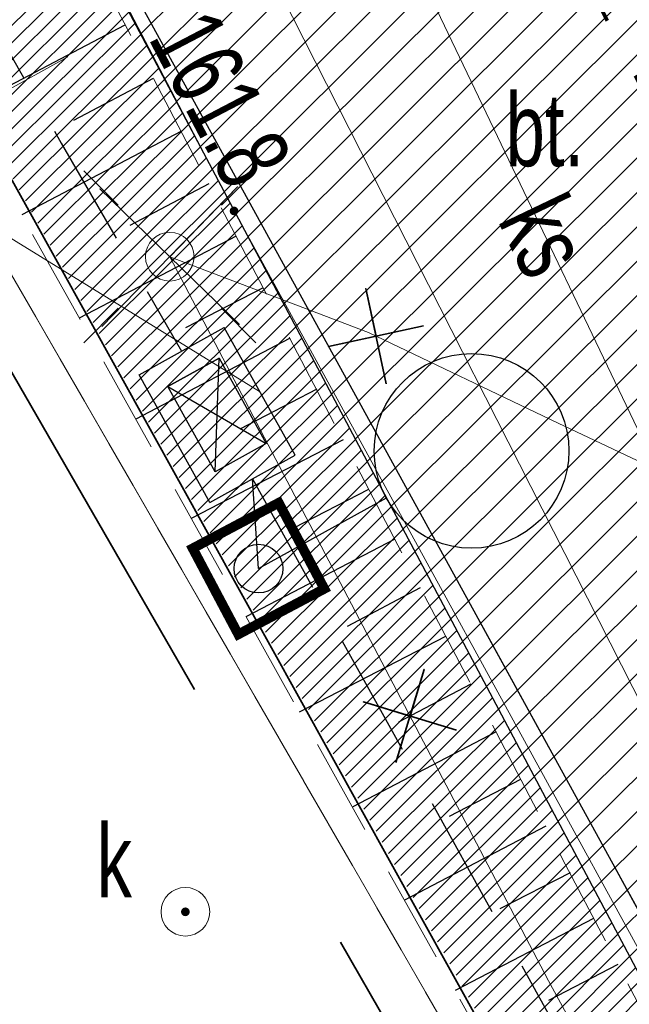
# Model space of a CAD drawing. Header units: metres. Extents: x 0 to 8443948, y 0 to 5887002.
# Tile 25 of 256: x 8442561.35 to 8442567.61, y 5885922.86 to 5885932.97. Entities that reach past the tile are written whole.
import ezdxf
from ezdxf.enums import TextEntityAlignment as Align

# ---------------------------------------------------------------- set-up
doc = ezdxf.new("R2010")
doc.units = ezdxf.units.M
doc.header["$MEASUREMENT"] = 0
for name, pattern in [('0.5_0.5', [1, 0.5, -0.5]), ('1', [0]), ('1.0_0.5', [1.5, 1, -0.5]), ('1.5_0.5', [2, 1.5, -0.5]), ('1.5_1.0', [2.5, 1.5, -1]), ('1_12', [3, 1, -1, 0, -1]), ('219-500', [0]), ('DASHED', [19.049999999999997, 12.7, -6.349999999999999])]:
    doc.linetypes.add(name, pattern=pattern)
doc.layers.get('0').update_dxf_attribs({"color": 250, "linetype": 'CONTINUOUS', "lineweight": 5})
for name, color, linetype, lineweight in [('!str kreskowanie', 2, 'CONTINUOUS', 5), ('!STR oś jezdni', 6, '1_12', 30), ('- ABM', 200, 'CONTINUOUS', 30), ('Sanit_KD', 102, 'DASHED', 80)]:
    doc.layers.add(name, color=color, linetype=linetype, lineweight=lineweight)
for name, color, linetype in [('!STR opis', 7, 'CONTINUOUS'), ('000 Inne (niezydentyfikowane)', 253, 'CONTINUOUS'), ('218-kontur użytku gruntowego', 253, 'CONTINUOUS'), ('219-działka ewidencyjna', 253, 'CONTINUOUS'), ('krawężnik', 253, 'CONTINUOUS'), ('latarnia', 253, 'CONTINUOUS'), ('obszar utwardzony', 253, 'CONTINUOUS'), ('obszar utwardzony-Atr17', 253, 'CONTINUOUS'), ('ogrodzenie trwałe', 253, 'CONTINUOUS'), ('przewód elektroenergetyczny podziemny', 253, 'CONTINUOUS'), ('przewód kanalizacyjny', 253, 'CONTINUOUS'), ('przewód kanalizacyjny-Atr1', 253, 'CONTINUOUS'), ('przewód telekomunikacyjny podziemny', 253, 'CONTINUOUS'), ('rzędna', 253, 'CONTINUOUS'), ('rzędna-Atr2', 253, 'CONTINUOUS'), ('skarpa nieumocniona', 253, 'CONTINUOUS'), ('właz do komory lub kanału - okrągły', 253, 'CONTINUOUS'), ('właz do komory lub kanału - okrągły-Atr17', 253, 'CONTINUOUS')]:
    doc.layers.add(name, color=color, linetype=linetype)
doc.styles.get("Standard").update_dxf_attribs({"font": 'Working1250', "width": 0.75})
doc.linetypes.add('902-500', pattern='A,3.75,0,[1,ksztalty.shx,S=0.5,R=0,X=0,Y=0],3.75', length=7.5)

# ---------------------------------------------------------------- blocks, each defined once
blk = doc.blocks.new('SM01')
at = {"color": 0, "linetype": 'Continuous', "lineweight": 13}
for p, q in [((-0.53, 0.531), (-0.883, 0.884)), ((0.531, 0.531), (0.884, 0.884)), ((-0.53, -0.53), (-0.883, -0.883)), ((0.531, -0.53), (0.884, -0.883))]:
    blk.add_line(p, q, dxfattribs=at)
blk.add_circle((0, 0), 0.25, dxfattribs=at)
blk = doc.blocks.new('PW01')
at = {"linetype": 'Continuous', "lineweight": 13}
h = blk.add_hatch(color=0, dxfattribs=at)
edge = h.paths.add_edge_path()
edge.add_arc((0, 0), 0.045, 0, 360)
blk = doc.blocks.new('US22')
at = {"color": 0, "linetype": 'Continuous', "lineweight": 13}
blk.add_circle((0, 0), 0.25, dxfattribs=at)
blk = doc.blocks.new('seth')
at = {"layer": '- ABM', "color": 30, "linetype": 'Continuous', "lineweight": 30}
for p, q in [((8442858.422396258, 5885914.85332689), (8442858.422396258, 5885916.35332689)), ((8442858.422396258, 5885916.35332689), (8442859.422396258, 5885916.35332689)), ((8442859.422396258, 5885914.85332689), (8442859.422396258, 5885916.35332689)), ((8442858.422396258, 5885914.85332689), (8442859.422396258, 5885914.85332689))]:
    blk.add_line(p, q, dxfattribs=at)
blk.add_lwpolyline([(8442858.622396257, 5885915.10332689), (8442858.622396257, 5885916.10332689), (8442859.222396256, 5885916.10332689), (8442859.222396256, 5885915.10332689), (8442858.622396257, 5885915.10332689), (8442859.222396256, 5885916.10332689), (8442858.622396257, 5885916.10332689), (8442859.222396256, 5885915.10332689)], dxfattribs=at)
blk = doc.blocks.new('60W')
at = {"layer": '- ABM', "color": 200, "linetype": 'Continuous', "lineweight": 30}
blk.add_lwpolyline([(8442637.42553118, 5886003.889986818), (8442638.738375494, 5886004.615548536)], dxfattribs=at)
for centre, radius in [((8442639.613605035, 5886005.09925635), 1), ((8442637.42553118, 5886003.889986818), 0.25)]:
    blk.add_circle(centre, radius, dxfattribs=at)

msp = doc.modelspace()

# ---------------------------------------------------------------- hatches: boundary and pattern name
at = {"layer": '!str kreskowanie', "linetype": 'Continuous', "lineweight": 9}
h = msp.add_hatch(dxfattribs=at)
h.set_pattern_fill('ANSI31', color=253, scale=2)
h.set_pattern_definition([(45, (0, 0), (-0.1767766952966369, 0.1767766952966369), [])])
edge = h.paths.add_edge_path()
edge.add_line((8442664.269787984, 5885958.731383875), (8442651.4591051, 5885951.860788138))
edge.add_line((8442651.4591051, 5885951.860788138), (8442651.107003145, 5885951.680213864))
edge.add_line((8442651.107003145, 5885951.680213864), (8442650.825314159, 5885951.547263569))
edge.add_line((8442650.825314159, 5885951.547263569), (8442650.213043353, 5885951.2915528))
edge.add_line((8442650.213043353, 5885951.2915528), (8442649.565351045, 5885951.067618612))
edge.add_line((8442649.565351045, 5885951.067618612), (8442648.907314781, 5885950.886039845))
edge.add_line((8442648.907314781, 5885950.886039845), (8442647.831966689, 5885950.683058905))
edge.add_line((8442647.831966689, 5885950.683058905), (8442646.84144164, 5885950.594299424))
edge.add_line((8442646.84144164, 5885950.594299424), (8442645.745570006, 5885950.602953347))
edge.add_line((8442645.745570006, 5885950.602953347), (8442644.851213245, 5885950.693332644))
edge.add_line((8442644.851213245, 5885950.693332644), (8442643.822552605, 5885950.892538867))
edge.add_line((8442643.822552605, 5885950.892538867), (8442642.989342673, 5885951.132475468))
edge.add_line((8442642.989342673, 5885951.132475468), (8442641.715645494, 5885951.648125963))
edge.add_line((8442641.715645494, 5885951.648125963), (8442641.07972687, 5885951.980826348))
edge.add_line((8442641.07972687, 5885951.980826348), (8442640.364869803, 5885952.423573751))
edge.add_line((8442640.364869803, 5885952.423573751), (8442639.747827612, 5885952.816944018))
edge.add_line((8442639.747827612, 5885952.816944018), (8442638.805722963, 5885953.219358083))
edge.add_line((8442638.805722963, 5885953.219358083), (8442638.043659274, 5885953.448433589))
edge.add_line((8442638.043659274, 5885953.448433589), (8442636.975637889, 5885953.639045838))
edge.add_line((8442636.975637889, 5885953.639045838), (8442636.054566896, 5885953.68831747))
edge.add_line((8442636.054566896, 5885953.68831747), (8442634.452306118, 5885953.524189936))
edge.add_line((8442634.452306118, 5885953.524189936), (8442633.608202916, 5885953.304587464))
edge.add_line((8442633.608202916, 5885953.304587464), (8442632.164634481, 5885952.6866348))
edge.add_line((8442632.164634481, 5885952.6866348), (8442618.406892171, 5885945.060492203))
edge.add_line((8442618.406892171, 5885945.060492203), (8442617.100164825, 5885944.336208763))
edge.add_line((8442617.100164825, 5885944.336208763), (8442616.215008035, 5885943.845590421))
edge.add_line((8442557.16726463, 5885959.805935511), (8442559.13522998, 5885956.209309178))
edge.add_line((8442616.215008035, 5885943.845590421), (8442615.06146254, 5885943.206211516))
edge.add_line((8442559.26141296, 5885962.38233375), (8442557.445368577, 5885961.329242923))
edge.add_line((8442576.933342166, 5886044.913905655), (8442578.660334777, 5886045.772101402))
edge.add_line((8442578.660334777, 5886045.772101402), (8442580.59808973, 5886046.432554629))
edge.add_line((8442580.59808973, 5886046.432554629), (8442582.250428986, 5886046.770649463))
edge.add_line((8442582.250428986, 5886046.770649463), (8442583.979383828, 5886046.919302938))
edge.add_line((8442583.979383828, 5886046.919302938), (8442585.184680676, 5886046.902471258))
edge.add_line((8442585.184680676, 5886046.902471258), (8442586.113924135, 5886046.821928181))
edge.add_line((8442586.113924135, 5886046.821928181), (8442587.197005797, 5886046.652412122))
edge.add_line((8442587.197005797, 5886046.652412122), (8442588.06338871, 5886046.456360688))
edge.add_line((8442588.06338871, 5886046.456360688), (8442589.68940497, 5886045.934469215))
edge.add_line((8442589.68940497, 5886045.934469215), (8442591.090328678, 5886045.307942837))
edge.add_line((8442591.090328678, 5886045.307942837), (8442593.047606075, 5886044.106532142))
edge.add_line((8442593.047606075, 5886044.106532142), (8442593.660625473, 5886043.636002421))
edge.add_line((8442593.660625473, 5886043.636002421), (8442594.465502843, 5886042.934259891))
edge.add_line((8442594.465502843, 5886042.934259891), (8442595.720782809, 5886041.601410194))
edge.add_line((8442595.720782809, 5886041.601410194), (8442596.285916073, 5886040.876494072))
edge.add_line((8442596.285916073, 5886040.876494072), (8442596.924928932, 5886039.926611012))
edge.add_line((8442596.924928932, 5886039.926611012), (8442597.933216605, 5886038.138030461))
edge.add_line((8442597.933216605, 5886038.138030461), (8442639.901510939, 5885962.199846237))
edge.add_line((8442639.901510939, 5885962.199846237), (8442633.109770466, 5885959.516991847))
edge.add_line((8442633.109770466, 5885959.516991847), (8442633.6963819, 5885960.200178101))
edge.add_line((8442633.6963819, 5885960.200178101), (8442633.878216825, 5885960.699639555))
edge.add_line((8442633.878216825, 5885960.699639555), (8442633.92463591, 5885961.128033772))
edge.add_line((8442633.92463591, 5885961.128033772), (8442633.89462505, 5885961.473204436))
edge.add_line((8442633.89462505, 5885961.473204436), (8442633.67516429, 5885962.095324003))
edge.add_line((8442633.67516429, 5885962.095324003), (8442592.816329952, 5886036.026115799))
edge.add_line((8442592.816329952, 5886036.026115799), (8442592.347093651, 5886036.868048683))
edge.add_line((8442592.347093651, 5886036.868048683), (8442591.825374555, 5886037.658524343))
edge.add_line((8442591.825374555, 5886037.658524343), (8442591.454307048, 5886038.129768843))
edge.add_line((8442591.454307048, 5886038.129768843), (8442590.539427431, 5886039.068731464))
edge.add_line((8442590.539427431, 5886039.068731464), (8442589.758505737, 5886039.69752528))
edge.add_line((8442589.758505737, 5886039.69752528), (8442589.585933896, 5886039.818047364))
edge.add_line((8442589.585933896, 5886039.818047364), (8442588.459514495, 5886038.165419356))
edge.add_line((8442588.459514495, 5886038.165419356), (8442587.800346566, 5886038.565106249))
edge.add_line((8442587.800346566, 5886038.565106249), (8442587.401169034, 5886038.763446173))
edge.add_line((8442587.401169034, 5886038.763446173), (8442586.892734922, 5886038.973890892))
edge.add_line((8442586.892734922, 5886038.973890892), (8442586.295614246, 5886039.16596019))
edge.add_line((8442586.295614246, 5886039.16596019), (8442585.886736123, 5886039.265546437))
edge.add_line((8442585.886736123, 5886039.265546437), (8442585.339893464, 5886039.360314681))
edge.add_line((8442585.339893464, 5886039.360314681), (8442584.724419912, 5886039.41627756))
edge.add_line((8442584.724419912, 5886039.41627756), (8442584.219128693, 5886039.422940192))
edge.add_line((8442584.219128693, 5886039.422940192), (8442583.905410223, 5886039.409338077))
edge.add_line((8442583.905410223, 5886039.409338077), (8442583.478480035, 5886039.368843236))
edge.add_line((8442583.478480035, 5886039.368843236), (8442583.033144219, 5886039.299148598))
edge.add_line((8442583.033144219, 5886039.299148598), (8442582.680557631, 5886039.223553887))
edge.add_line((8442582.680557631, 5886039.223553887), (8442582.216511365, 5886039.095484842))
edge.add_line((8442582.216511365, 5886039.095484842), (8442582.016678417, 5886039.026670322))
edge.add_line((8442582.016678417, 5886039.026670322), (8442581.364483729, 5886040.920601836))
edge.add_line((8442581.364483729, 5886040.920601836), (8442580.964649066, 5886040.731154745))
edge.add_line((8442580.964649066, 5886040.731154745), (8442580.43297031, 5886040.252304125))
edge.add_line((8442580.43297031, 5886040.252304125), (8442580.277937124, 5886040.019667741))
edge.add_line((8442580.277937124, 5886040.019667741), (8442580.094039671, 5886039.583945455))
edge.add_line((8442580.094039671, 5886039.583945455), (8442580.015675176, 5886039.029583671))
edge.add_line((8442580.015675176, 5886039.029583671), (8442580.059863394, 5886038.611492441))
edge.add_line((8442580.059863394, 5886038.611492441), (8442580.265301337, 5886038.062013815))
edge.add_line((8442580.265301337, 5886038.062013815), (8442581.161753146, 5886036.440295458))
edge.add_line((8442581.161753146, 5886036.440295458), (8442623.96985033, 5885958.982556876))
edge.add_line((8442623.96985033, 5885958.982556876), (8442624.891557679, 5885957.332484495))
edge.add_line((8442624.891557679, 5885957.332484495), (8442625.277740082, 5885956.801740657))
edge.add_line((8442625.277740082, 5885956.801740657), (8442626.012310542, 5885956.339794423))
edge.add_line((8442626.012310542, 5885956.339794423), (8442626.680497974, 5885956.223500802))
edge.add_line((8442626.680497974, 5885956.223500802), (8442627.424809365, 5885956.365608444))
edge.add_line((8442627.424809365, 5885956.365608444), (8442619.432210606, 5885952.000753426))
edge.add_line((8442619.432210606, 5885952.000753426), (8442620.219729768, 5885952.854496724))
edge.add_line((8442620.219729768, 5885952.854496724), (8442620.3699889, 5885953.615061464))
edge.add_line((8442620.3699889, 5885953.615061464), (8442620.119255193, 5885954.584632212))
edge.add_line((8442620.119255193, 5885954.584632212), (8442619.640353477, 5885955.448650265))
edge.add_line((8442575.226581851, 5886043.970444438), (8442576.933342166, 5886044.913905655))
edge.add_line((8442574.050425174, 5886043.320289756), (8442575.226581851, 5886043.970444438))
edge.add_line((8442544.998763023, 5885989.058336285), (8442548.567478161, 5885982.613418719))
edge.add_line((8442619.640353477, 5885955.448650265), (8442619.156164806, 5885956.322206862))
edge.add_line((8442595.724142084, 5885966.679588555), (8442588.138038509, 5885980.390833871))
edge.add_line((8442588.138038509, 5885980.390833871), (8442587.25953, 5885981.580307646))
edge.add_line((8442587.25953, 5885981.580307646), (8442586.802210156, 5885982.052142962))
edge.add_line((8442586.802210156, 5885982.052142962), (8442586.239579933, 5885982.539092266))
edge.add_line((8442586.239579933, 5885982.539092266), (8442585.747919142, 5885982.896731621))
edge.add_line((8442585.747919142, 5885982.896731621), (8442585.143898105, 5885983.264300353))
edge.add_line((8442585.143898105, 5885983.264300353), (8442584.644827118, 5885983.516254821))
edge.add_line((8442584.644827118, 5885983.516254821), (8442583.782358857, 5885983.855362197))
edge.add_line((8442583.782358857, 5885983.855362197), (8442583.0131845, 5885984.065593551))
edge.add_line((8442583.0131845, 5885984.065593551), (8442582.037754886, 5885984.218209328))
edge.add_line((8442582.037754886, 5885984.218209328), (8442581.291190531, 5885984.253120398))
edge.add_line((8442581.291190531, 5885984.253120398), (8442580.766487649, 5885984.235894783))
edge.add_line((8442580.766487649, 5885984.235894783), (8442579.667590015, 5885984.086633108))
edge.add_line((8442579.667590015, 5885984.086633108), (8442578.764518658, 5885983.843636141))
edge.add_line((8442578.764518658, 5885983.843636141), (8442578.226297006, 5885983.642736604))
edge.add_line((8442578.226297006, 5885983.642736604), (8442577.382363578, 5885983.233168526))
edge.add_line((8442577.382363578, 5885983.233168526), (8442576.913164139, 5885982.973247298))
edge.add_line((8442576.913164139, 5885982.973247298), (8442562.004511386, 5885974.611298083))
edge.add_line((8442562.004511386, 5885974.611298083), (8442560.687597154, 5885973.856377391))
edge.add_line((8442560.687597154, 5885973.856377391), (8442559.754133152, 5885973.098240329))
edge.add_line((8442559.754133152, 5885973.098240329), (8442558.831564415, 5885971.917020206))
edge.add_line((8442558.831564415, 5885971.917020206), (8442558.388200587, 5885971.007070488))
edge.add_line((8442558.388200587, 5885971.007070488), (8442558.102410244, 5885970.027126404))
edge.add_line((8442558.102410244, 5885970.027126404), (8442557.984470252, 5885968.843331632))
edge.add_line((8442557.984470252, 5885968.843331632), (8442558.031951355, 5885968.089993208))
edge.add_line((8442558.031951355, 5885968.089993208), (8442558.215033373, 5885967.196031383))
edge.add_line((8442558.215033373, 5885967.196031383), (8442558.48648053, 5885966.44081024))
edge.add_line((8442558.48648053, 5885966.44081024), (8442558.814047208, 5885965.795336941))
edge.add_line((8442559.507852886, 5885962.525239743), (8442559.26141296, 5885962.38233375))
edge.add_line((8442559.13522998, 5885956.209309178), (8442562.917265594, 5885949.297313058))
edge.add_line((8442557.445368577, 5885961.329242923), (8442557.084191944, 5885960.969681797))
edge.add_line((8442557.084191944, 5885960.969681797), (8442556.98385968, 5885960.733130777))
edge.add_line((8442556.98385968, 5885960.733130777), (8442556.965563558, 5885960.272431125))
edge.add_line((8442556.965563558, 5885960.272431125), (8442557.16726463, 5885959.805935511))
edge.add_line((8442615.06146254, 5885943.206211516), (8442613.65506282, 5885942.426682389))
edge.add_line((8442613.65506282, 5885942.426682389), (8442612.5732038, 5885941.841342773))
edge.add_line((8442612.5732038, 5885941.841342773), (8442612.001622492, 5885941.655464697))
edge.add_line((8442612.001622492, 5885941.655464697), (8442611.364306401, 5885941.586987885))
edge.add_line((8442611.364306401, 5885941.586987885), (8442610.759671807, 5885941.648550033))
edge.add_line((8442610.759671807, 5885941.648550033), (8442610.226871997, 5885941.810975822))
edge.add_line((8442610.226871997, 5885941.810975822), (8442609.625874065, 5885942.142023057))
edge.add_line((8442609.625874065, 5885942.142023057), (8442609.12433156, 5885942.591364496))
edge.add_line((8442609.12433156, 5885942.591364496), (8442608.738745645, 5885943.1356331))
edge.add_line((8442608.738745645, 5885943.1356331), (8442607.999152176, 5885944.412121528))
edge.add_line((8442607.999152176, 5885944.412121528), (8442605.65896882, 5885948.707076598))
edge.add_line((8442558.814047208, 5885965.795336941), (8442559.38337488, 5885964.770547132))
edge.add_line((8442562.917265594, 5885949.297313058), (8442563.060489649, 5885948.997153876))
edge.add_line((8442563.060489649, 5885948.997153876), (8442563.209829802, 5885948.526735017))
edge.add_line((8442563.209829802, 5885948.526735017), (8442563.273053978, 5885948.130033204))
edge.add_line((8442563.273053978, 5885948.130033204), (8442563.281643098, 5885947.705621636))
edge.add_line((8442598.443996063, 5885961.759260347), (8442595.724142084, 5885966.679588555))
edge.add_line((8442559.88036868, 5885963.875958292), (8442559.9900479, 5885963.569384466))
edge.add_line((8442559.9900479, 5885963.569384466), (8442559.970221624, 5885963.124450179))
edge.add_line((8442559.970221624, 5885963.124450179), (8442559.812612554, 5885962.798946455))
edge.add_line((8442559.812612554, 5885962.798946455), (8442559.507852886, 5885962.525239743))
edge.add_line((8442548.567478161, 5885982.613418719), (8442549.173515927, 5885981.678987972))
edge.add_line((8442549.173515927, 5885981.678987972), (8442549.719207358, 5885981.028637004))
edge.add_line((8442549.719207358, 5885981.028637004), (8442550.43915766, 5885980.347616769))
edge.add_line((8442550.43915766, 5885980.347616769), (8442551.453750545, 5885979.626699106))
edge.add_line((8442551.453750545, 5885979.626699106), (8442552.369924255, 5885979.155011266))
edge.add_line((8442552.369924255, 5885979.155011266), (8442553.376053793, 5885978.794396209))
edge.add_line((8442553.376053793, 5885978.794396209), (8442554.839583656, 5885978.521834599))
edge.add_line((8442554.839583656, 5885978.521834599), (8442555.86878927, 5885978.494496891))
edge.add_line((8442555.86878927, 5885978.494496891), (8442556.75491995, 5885978.577584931))
edge.add_line((8442556.75491995, 5885978.577584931), (8442557.850104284, 5885978.821722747))
edge.add_line((8442557.850104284, 5885978.821722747), (8442558.725123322, 5885979.1388735))
edge.add_line((8442558.725123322, 5885979.1388735), (8442559.936428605, 5885979.767126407))
edge.add_line((8442559.936428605, 5885979.767126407), (8442574.798483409, 5885988.089877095))
edge.add_line((8442574.798483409, 5885988.089877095), (8442575.430637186, 5885988.483614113))
edge.add_line((8442575.430637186, 5885988.483614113), (8442575.755758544, 5885988.720039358))
edge.add_line((8442575.755758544, 5885988.720039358), (8442576.11976968, 5885989.016338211))
edge.add_line((8442576.11976968, 5885989.016338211), (8442576.850433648, 5885989.734277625))
edge.add_line((8442576.850433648, 5885989.734277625), (8442577.607794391, 5885990.726352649))
edge.add_line((8442577.607794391, 5885990.726352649), (8442578.09706081, 5885991.5981357))
edge.add_line((8442578.09706081, 5885991.5981357), (8442578.398091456, 5885992.308873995))
edge.add_line((8442578.398091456, 5885992.308873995), (8442578.645516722, 5885993.108642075))
edge.add_line((8442578.645516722, 5885993.108642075), (8442578.76451388, 5885993.660449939))
edge.add_line((8442578.76451388, 5885993.660449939), (8442578.843757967, 5885994.214197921))
edge.add_line((8442578.843757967, 5885994.214197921), (8442578.889656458, 5885995.069925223))
edge.add_line((8442578.889656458, 5885995.069925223), (8442578.87378009, 5885995.573680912))
edge.add_line((8442578.87378009, 5885995.573680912), (8442578.778892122, 5885996.396560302))
edge.add_line((8442578.778892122, 5885996.396560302), (8442578.653765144, 5885996.998296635))
edge.add_line((8442578.653765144, 5885996.998296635), (8442578.413354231, 5885997.789111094))
edge.add_line((8442578.413354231, 5885997.789111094), (8442577.891151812, 5885998.940204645))
edge.add_line((8442577.891151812, 5885998.940204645), (8442555.661492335, 5886039.154576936))
edge.add_line((8442555.661492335, 5886039.154576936), (8442555.192739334, 5886039.902010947))
edge.add_line((8442555.192739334, 5886039.902010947), (8442554.77167942, 5886040.446403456))
edge.add_line((8442554.77167942, 5886040.446403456), (8442554.23035396, 5886041.0263462))
edge.add_line((8442554.23035396, 5886041.0263462), (8442553.338117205, 5886041.773919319))
edge.add_line((8442553.338117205, 5886041.773919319), (8442552.78833011, 5886042.136805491))
edge.add_line((8442552.78833011, 5886042.136805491), (8442551.929394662, 5886042.585738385))
edge.add_line((8442551.929394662, 5886042.585738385), (8442550.874101, 5886042.971803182))
edge.add_line((8442550.874101, 5886042.971803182), (8442550.060152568, 5886043.160817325))
edge.add_line((8442550.060152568, 5886043.160817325), (8442549.172101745, 5886043.267889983))
edge.add_line((8442549.172101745, 5886043.267889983), (8442547.675356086, 5886043.22347142))
edge.add_line((8442547.675356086, 5886043.22347142), (8442547.061056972, 5886043.122880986))
edge.add_line((8442547.061056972, 5886043.122880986), (8442545.817061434, 5886042.762112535))
edge.add_line((8442545.817061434, 5886042.762112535), (8442544.958212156, 5886042.376320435))
edge.add_line((8442544.958212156, 5886042.376320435), (8442556.761535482, 5886048.533241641))
edge.add_line((8442556.761535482, 5886048.533241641), (8442559.144859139, 5886044.221710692))
edge.add_line((8442559.144859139, 5886044.221710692), (8442559.66884726, 5886043.397109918))
edge.add_line((8442559.66884726, 5886043.397109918), (8442560.045474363, 5886042.917121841))
edge.add_line((8442560.045474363, 5886042.917121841), (8442560.365518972, 5886042.561896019))
edge.add_line((8442560.365518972, 5886042.561896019), (8442560.864796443, 5886042.083234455))
edge.add_line((8442560.864796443, 5886042.083234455), (8442561.500294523, 5886041.579377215))
edge.add_line((8442561.500294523, 5886041.579377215), (8442562.018021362, 5886041.239482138))
edge.add_line((8442562.018021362, 5886041.239482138), (8442562.925697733, 5886040.768919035))
edge.add_line((8442562.925697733, 5886040.768919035), (8442563.65215204, 5886040.490743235))
edge.add_line((8442563.65215204, 5886040.490743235), (8442564.729267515, 5886040.218498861))
edge.add_line((8442564.729267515, 5886040.218498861), (8442565.997367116, 5886040.093377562))
edge.add_line((8442565.997367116, 5886040.093377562), (8442566.856995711, 5886040.12361581))
edge.add_line((8442566.856995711, 5886040.12361581), (8442567.775118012, 5886040.259549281))
edge.add_line((8442567.775118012, 5886040.259549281), (8442568.470731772, 5886040.437104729))
edge.add_line((8442568.470731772, 5886040.437104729), (8442569.238608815, 5886040.713781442))
edge.add_line((8442569.238608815, 5886040.713781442), (8442570.392103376, 5886041.298046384))
edge.add_line((8442570.392103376, 5886041.298046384), (8442574.050425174, 5886043.320289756))
edge.add_line((8442563.149043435, 5885945.085960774), (8442563.114333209, 5885944.324342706))
edge.add_line((8442563.114333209, 5885944.324342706), (8442563.160900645, 5885943.797810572))
edge.add_line((8442563.160900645, 5885943.797810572), (8442563.25558707, 5885943.414633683))
edge.add_line((8442563.25558707, 5885943.414633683), (8442563.3893295, 5885943.069609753))
edge.add_line((8442563.3893295, 5885943.069609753), (8442563.618000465, 5885942.628209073))
edge.add_line((8442563.618000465, 5885942.628209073), (8442582.367146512, 5885907.25750681))
edge.add_line((8442582.367146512, 5885907.25750681), (8442582.452884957, 5885907.122939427))
edge.add_line((8442582.452884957, 5885907.122939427), (8442582.584529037, 5885906.980046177))
edge.add_line((8442582.584529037, 5885906.980046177), (8442582.646758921, 5885906.928817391))
edge.add_line((8442582.646758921, 5885906.928817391), (8442582.739224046, 5885906.866550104))
edge.add_line((8442582.739224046, 5885906.866550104), (8442582.919084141, 5885906.782435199))
edge.add_line((8442582.919084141, 5885906.782435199), (8442583.0697653, 5885906.741846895))
edge.add_line((8442583.0697653, 5885906.741846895), (8442583.06, 5885906.68))
edge.add_line((8442583.06, 5885906.68), (8442578.00657704, 5885903.740362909))
edge.add_line((8442578.00657704, 5885903.740362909), (8442552.799026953, 5885951.294995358))
edge.add_line((8442552.799026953, 5885951.294995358), (8442555.684804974, 5885954.32226098))
edge.add_line((8442555.684804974, 5885954.32226098), (8442507.860863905, 5886017.712586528))
edge.add_line((8442507.860863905, 5886017.712586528), (8442507.578284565, 5886018.111984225))
edge.add_line((8442507.578284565, 5886018.111984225), (8442507.124857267, 5886018.887668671))
edge.add_line((8442507.124857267, 5886018.887668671), (8442506.720786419, 5886019.819149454))
edge.add_line((8442506.720786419, 5886019.819149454), (8442506.583712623, 5886020.234974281))
edge.add_line((8442506.583712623, 5886020.234974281), (8442506.372262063, 5886021.12189629))
edge.add_line((8442506.372262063, 5886021.12189629), (8442506.270204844, 5886021.924966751))
edge.add_line((8442506.270204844, 5886021.924966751), (8442506.247239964, 5886022.530698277))
edge.add_line((8442506.247239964, 5886022.530698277), (8442506.267848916, 5886023.10456106))
edge.add_line((8442506.267848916, 5886023.10456106), (8442506.295869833, 5886023.411444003))
edge.add_line((8442506.295869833, 5886023.411444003), (8442506.422132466, 5886024.19433665))
edge.add_line((8442506.422132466, 5886024.19433665), (8442506.606342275, 5886024.900652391))
edge.add_line((8442506.606342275, 5886024.900652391), (8442506.761219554, 5886025.35195658))
edge.add_line((8442506.761219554, 5886025.35195658), (8442506.929541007, 5886025.763542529))
edge.add_line((8442506.929541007, 5886025.763542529), (8442507.066558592, 5886026.057426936))
edge.add_line((8442507.066558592, 5886026.057426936), (8442507.38350399, 5886026.64033676))
edge.add_line((8442507.38350399, 5886026.64033676), (8442507.827406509, 5886027.304139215))
edge.add_line((8442507.827406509, 5886027.304139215), (8442509.153024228, 5886028.69908267))
edge.add_line((8442509.153024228, 5886028.69908267), (8442516.908454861, 5886033.147109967))
edge.add_line((8442516.908454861, 5886033.147109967), (8442515.49, 5886035.71))
edge.add_line((8442515.49, 5886035.71), (8442518.519999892, 5886037.349999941))
edge.add_line((8442518.519999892, 5886037.349999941), (8442518.95, 5886036.56))
edge.add_line((8442518.95, 5886036.56), (8442520.8, 5886037.56))
edge.add_line((8442520.8, 5886037.56), (8442520.363227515, 5886038.362442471))
edge.add_line((8442520.363227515, 5886038.362442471), (8442520.85, 5886038.61))
edge.add_line((8442520.85, 5886038.61), (8442525.322022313, 5886030.514188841))
edge.add_line((8442525.322022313, 5886030.514188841), (8442525.204935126, 5886029.684240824))
edge.add_line((8442525.204935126, 5886029.684240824), (8442525.322994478, 5886028.850923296))
edge.add_line((8442525.322994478, 5886028.850923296), (8442525.578961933, 5886028.233632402))
edge.add_line((8442525.578961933, 5886028.233632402), (8442537.309274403, 5886006.998759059))
edge.add_line((8442537.309274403, 5886006.998759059), (8442537.359291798, 5886006.832410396))
edge.add_line((8442537.359291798, 5886006.832410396), (8442537.381164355, 5886006.621952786))
edge.add_line((8442537.381164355, 5886006.621952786), (8442537.374401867, 5886006.504494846))
edge.add_line((8442537.374401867, 5886006.504494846), (8442537.315178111, 5886006.260410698))
edge.add_line((8442537.315178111, 5886006.260410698), (8442537.277068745, 5886006.172245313))
edge.add_line((8442537.277068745, 5886006.172245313), (8442537.198289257, 5886006.038101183))
edge.add_line((8442537.198289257, 5886006.038101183), (8442537.050649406, 5886005.868766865))
edge.add_line((8442537.050649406, 5886005.868766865), (8442536.82272477, 5886005.710244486))
edge.add_line((8442536.82272477, 5886005.710244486), (8442536.673812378, 5886005.587698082))
edge.add_line((8442536.673812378, 5886005.587698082), (8442536.547191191, 5886005.43285553))
edge.add_line((8442536.547191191, 5886005.43285553), (8442536.429241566, 5886005.188055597))
edge.add_line((8442536.429241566, 5886005.188055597), (8442536.384909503, 5886004.971586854))
edge.add_line((8442536.384909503, 5886004.971586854), (8442536.391157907, 5886004.736480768))
edge.add_line((8442536.391157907, 5886004.736480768), (8442536.44147293, 5886004.537243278))
edge.add_line((8442536.44147293, 5886004.537243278), (8442536.50590877, 5886004.395998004))
edge.add_line((8442559.38337488, 5885964.770547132), (8442559.88036868, 5885963.875958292))
edge.add_line((8442563.256136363, 5885947.201706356), (8442563.149043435, 5885945.085960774))
edge.add_line((8442563.281643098, 5885947.705621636), (8442563.256136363, 5885947.201706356))
edge.add_line((8442605.65896882, 5885948.707076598), (8442598.443996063, 5885961.759260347))
edge.add_line((8442536.50590877, 5886004.395998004), (8442544.998763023, 5885989.058336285))
edge.add_line((8442619.156164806, 5885956.322206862), (8442575.873930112, 5886034.638219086))
edge.add_line((8442575.873930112, 5886034.638219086), (8442574.992021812, 5886036.011107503))
edge.add_line((8442574.992021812, 5886036.011107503), (8442574.809284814, 5886036.158104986))
edge.add_line((8442574.809284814, 5886036.158104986), (8442574.427946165, 5886036.371085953))
edge.add_line((8442574.427946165, 5886036.371085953), (8442573.649223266, 5886036.528915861))
edge.add_line((8442573.649223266, 5886036.528915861), (8442573.311293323, 5886036.500159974))
edge.add_line((8442573.311293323, 5886036.500159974), (8442572.84457899, 5886036.359912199))
edge.add_line((8442572.84457899, 5886036.359912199), (8442572.68165341, 5886036.279289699))
edge.add_line((8442572.68165341, 5886036.279289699), (8442567.43053494, 5886033.376581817))
edge.add_line((8442567.43053494, 5886033.376581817), (8442566.976324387, 5886033.03281399))
edge.add_line((8442566.976324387, 5886033.03281399), (8442566.684977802, 5886032.658291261))
edge.add_line((8442566.684977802, 5886032.658291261), (8442566.476228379, 5886032.179733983))
edge.add_line((8442566.476228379, 5886032.179733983), (8442566.398104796, 5886031.626207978))
edge.add_line((8442566.398104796, 5886031.626207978), (8442566.479116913, 5886031.062749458))
edge.add_line((8442566.479116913, 5886031.062749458), (8442566.963847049, 5886030.086771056))
edge.add_line((8442566.963847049, 5886030.086771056), (8442610.403869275, 5885951.485128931))
edge.add_line((8442610.403869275, 5885951.485128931), (8442611.372930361, 5885949.736782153))
edge.add_line((8442611.372930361, 5885949.736782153), (8442612.09207298, 5885948.992046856))
edge.add_line((8442612.09207298, 5885948.992046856), (8442612.570868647, 5885948.783844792))
edge.add_line((8442612.570868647, 5885948.783844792), (8442613.122196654, 5885948.706352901))
edge.add_line((8442613.122196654, 5885948.706352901), (8442613.659630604, 5885948.779914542))
edge.add_line((8442613.659630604, 5885948.779914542), (8442614.0917674, 5885948.957086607))
edge.add_line((8442614.0917674, 5885948.957086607), (8442619.339559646, 5885951.86579517))
edge.add_line((8442619.339559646, 5885951.86579517), (8442627.43064202, 5885956.357532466))
edge.add_line((8442627.43064202, 5885956.357532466), (8442626.46303156, 5885958.100814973))
edge.add_line((8442626.46303156, 5885958.100814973), (8442632.148147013, 5885961.251919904))
edge.add_line((8442632.148147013, 5885961.251919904), (8442633.192210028, 5885959.368257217))
edge.add_line((8442633.192210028, 5885959.368257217), (8442640.024905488, 5885961.976573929))
edge.add_line((8442640.024905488, 5885961.976573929), (8442641.49693605, 5885959.313055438))
edge.add_line((8442641.49693605, 5885959.313055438), (8442641.894996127, 5885958.602535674))
edge.add_line((8442641.894996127, 5885958.602535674), (8442642.525652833, 5885957.767843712))
edge.add_line((8442642.525652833, 5885957.767843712), (8442642.96640492, 5885957.344131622))
edge.add_line((8442642.96640492, 5885957.344131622), (8442643.950091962, 5885956.679601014))
edge.add_line((8442643.950091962, 5885956.679601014), (8442644.957009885, 5885956.280360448))
edge.add_line((8442644.957009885, 5885956.280360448), (8442646.118492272, 5885956.092264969))
edge.add_line((8442646.118492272, 5885956.092264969), (8442647.79152941, 5885956.27810957))
edge.add_line((8442647.79152941, 5885956.27810957), (8442649.97539069, 5885957.306120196))
edge.add_line((8442649.97539069, 5885957.306120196), (8442661.672803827, 5885963.579649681))
edge.add_line((8442661.672803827, 5885963.579649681), (8442664.270551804, 5885958.731793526))
at = {"layer": '!str kreskowanie', "linetype": 'Continuous', "lineweight": 9, "true_color": 0x33cc00}
h = msp.add_hatch(dxfattribs=at)
h.set_pattern_fill('ANSI31', color=82)
h.set_pattern_definition([(45, (0, 0), (-0.08838834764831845, 0.08838834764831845), [])])
h.paths.add_polyline_path([(8442578.00657704, 5885903.740362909), (8442577.692742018, 5885904.332420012), (8442576.905264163, 5885903.896670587), (8442576.166717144, 5885905.231358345), (8442576.742078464, 5885906.125869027), (8442560.383410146, 5885936.986879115), (8442559.48048233, 5885936.508259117), (8442559.152640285, 5885937.126740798), (8442559.576948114, 5885938.508288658), (8442553.713404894, 5885949.57), (8442551.853339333, 5885949.43336303), (8442551.419047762, 5885949.847356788), (8442555.684804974, 5885954.32226098), (8442509.976064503, 5886014.908901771), (8442509.153110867, 5886015.164901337), (8442508.731636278, 5886015.723792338), (8442508.711310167, 5886016.585325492), (8442507.860863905, 5886017.712586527), (8442507.423629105, 5886018.354775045), (8442506.894393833, 5886019.378611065), (8442506.584252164, 5886020.233173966), (8442506.32844246, 5886021.393752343), (8442506.255277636, 5886022.172176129), (8442506.290782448, 5886023.364235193), (8442506.654671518, 5886025.051195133), (8442507.573260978, 5886026.941821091), (8442508.70398708, 5886028.29891702), (8442510.111956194, 5886029.379013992), (8442511.27173004, 5886030.02741321), (8442516.908454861, 5886033.147109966), (8442515.499825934, 5886035.715318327), (8442500.552287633, 5886026.569913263), (8442511.40499676, 5886012.178816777), (8442555.03, 5885954.36), (8442550.92, 5885949.97), (8442576.949912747, 5885903.167453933)])
at = {"layer": '!str kreskowanie', "linetype": 'Continuous', "lineweight": 9}
h = msp.add_hatch(dxfattribs=at)
h.set_pattern_fill('ANSI31', color=40)
h.set_pattern_definition([(45, (-1369.217424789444, 667.4384313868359), (-0.08838834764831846, 0.08838834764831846), [])])
h.paths.add_polyline_path([(8442595.154993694, 5885957.374150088), (8442592.73607533, 5885961.750088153), (8442591.526616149, 5885963.938057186), (8442590.317156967, 5885966.126026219), (8442589.107697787, 5885968.313995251), (8442587.898238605, 5885970.501964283), (8442586.688779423, 5885972.689933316), (8442585.479320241, 5885974.877902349), (8442584.26988783, 5885977.065822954), (8442587.765977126, 5885978.998438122, 0.4255671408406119), (8442588.138038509, 5885980.390833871, 0.4045504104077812), (8442577.382363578, 5885983.233168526), (8442567.866160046, 5885977.893821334), (8442561.052850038, 5885974.078367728, 0.4132210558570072), (8442558.739526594, 5885965.929474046), (8442559.88036868, 5885963.875958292, -0.4088354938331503), (8442559.507852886, 5885962.525239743), (8442557.445368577, 5885961.329242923, 0.4069603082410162), (8442557.069747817, 5885959.984155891), (8442562.917265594, 5885949.297313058, -0.138689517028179), (8442563.281643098, 5885947.705621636), (8442563.118168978, 5885944.475999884, 0.1353148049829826), (8442563.463697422, 5885942.919305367), (8442576.563383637, 5885918.20644113, 0.4193619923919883), (8442580.665345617, 5885916.985901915), (8442597.181837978, 5885926.115636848), (8442606.23866365, 5885931.121930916, 0.4536714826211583), (8442608.740178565, 5885943.134960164), (8442607.313948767, 5885945.713149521, -0.00180183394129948), (8442607.266797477, 5885945.793554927, 0.3893208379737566), (8442605.909029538, 5885946.144495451), (8442602.426594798, 5885944.219478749), (8442601.217135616, 5885946.407447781), (8442600.007676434, 5885948.595416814), (8442596.364452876, 5885955.186181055)])
h.paths.add_polyline_path([(8442586.0622784, 5885982.392566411), (8442582.558834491, 5885980.442599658)], flags=16)
h.paths.add_polyline_path([(8442575.91, 5885978.96), (8442601.56998698, 5885932.540023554), (8442599.540893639, 5885931.418383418), (8442600.43, 5885929.81), (8442599.99, 5885928.44), (8442593.483358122, 5885924.832543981), (8442593.303574, 5885924.436076), (8442589.610127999, 5885922.260144), (8442585.8078, 5885921.8838), (8442584.33338318, 5885924.907255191), (8442578.3, 5885921.43), (8442576.51, 5885924.65), (8442571.49, 5885933.92), (8442572.688425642, 5885934.584614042), (8442559.34, 5885958.96), (8442564.41, 5885961.9), (8442559.910000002, 5885969.999999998)], flags=16)
h.paths.add_polyline_path([(8442568.150243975, 5885942.858519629), (8442567.500005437, 5885942.502734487, -0.4142135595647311), (8442566.142734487, 5885942.899994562), (8442566.142734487, 5885942.899994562, -0.4142135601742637), (8442566.53999456, 5885944.257265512), (8442567.19028951, 5885944.613081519), (8442568.150243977, 5885942.858519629)], flags=16)

# ---------------------------------------------------------------- linework, layer by layer
at = {"layer": '!STR opis', "color": 0, "linetype": '1', "lineweight": 15}
msp.add_lwpolyline([(8442504.379414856, 5886022.150393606), (8442467.452578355, 5885988.578977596), (8442522.976265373, 5885997.243009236), (8442467.452578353, 5885988.578977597), (8442541.700531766, 5885972.431712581), (8442467.452578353, 5885988.578977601), (8442551.867570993, 5885948.80231863), (8442467.452578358, 5885988.578977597), (8442563.81293706, 5885929.156527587), (8442467.45257835, 5885988.578977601), (8442575.741400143, 5885905.873567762)], dxfattribs=at)
at = {"layer": '!STR oś jezdni', "color": 0, "linetype": '1.5_1.0', "lineweight": 20}
msp.add_lwpolyline([(8442647.177935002, 5885979.753676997), (8442559.520244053, 5885931.308434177)], dxfattribs=at)
at = {"layer": '!STR oś jezdni', "color": 162, "linetype": 'ByBlock', "lineweight": 30}
msp.add_lwpolyline([(8442578.00657704, 5885903.740362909), (8442577.692742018, 5885904.332420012), (8442576.905764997, 5885903.895765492), (8442576.166717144, 5885905.231358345), (8442576.742078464, 5885906.125869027), (8442560.383410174, 5885936.98687913)], dxfattribs=at)
at = {"layer": '- ABM', "color": 200, "linetype": 'Continuous', "lineweight": 35}
for points in [[(8442562.193509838, 5885929.822433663), (8442563.586489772, 5885931.257566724), (8442562.889999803, 5885930.540000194), (8442562.172433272, 5885931.236490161), (8442563.607566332, 5885929.843510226)], [(8442565.11244198, 5885929.235098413), (8442564.903059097, 5885930.212932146), (8442565.00775054, 5885929.72401528), (8442564.518833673, 5885929.619323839), (8442565.496667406, 5885929.828706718)], [(8442565.21174622, 5885925.343213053), (8442565.502223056, 5885926.300095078), (8442565.356984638, 5885925.821654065), (8442564.878543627, 5885925.966892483), (8442565.835425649, 5885925.676415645)]]:
    msp.add_lwpolyline(points, dxfattribs=at)
at = {"layer": '- ABM', "color": 30, "linetype": 'DASHED', "lineweight": 30, "ltscale": 0.1}
msp.add_lwpolyline([(8442563.739752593, 5885928.258115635), (8442574.902520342, 5885908.068998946)], dxfattribs=at)
at = {"layer": '- ABM', "color": 4, "linetype": 'DASHED', "lineweight": 30, "ltscale": 0.1}
msp.add_lwpolyline([(8442563.80110116, 5885927.336061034), (8442563.739752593, 5885928.258115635)], dxfattribs=at)
at = {"layer": '- ABM', "color": 0, "linetype": 'Continuous', "lineweight": 35, "const_width": 0.09999999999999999}
msp.add_lwpolyline([(8442563.125155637, 5885927.543660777), (8442563.593501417, 5885926.660115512), (8442564.47704668, 5885927.128461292), (8442564.008700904, 5885928.012006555)], close=True, dxfattribs=at)
at = {"layer": '- ABM', "color": 30, "linetype": 'DASHED', "lineweight": 30, "ltscale": 0.1}
msp.add_arc((8442957.209393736, 5886158.925487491), 456.0656409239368, 207.7100567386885, 210.1921142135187, dxfattribs=at)
at = {"color": 5, "linetype": '1.5_1.0', "lineweight": 35, "ltscale": 3}
msp.add_lwpolyline([(8442577.072229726, 5885901.954937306), (8442610.723893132, 5885920.553791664), (8442610.073813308, 5885926.38450761), (8442621.448858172, 5885932.701010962), (8442642.446016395, 5885944.421117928), (8442643.550879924, 5885945.015749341), (8442648.242824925, 5885941.384243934), (8442670.170182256, 5885953.38133787), (8442662.563267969, 5885967.284665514), (8442684.43644411, 5885978.296141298), (8442679.014715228, 5885988.33974182), (8442650.406952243, 5885973.359494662), (8442600.516083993, 5886061.954035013), (8442572.89560141, 5886065.513723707), (8442496.122549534, 5886031.613493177), (8442554.317059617, 5885954.445405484), (8442549.65130292, 5885949.481834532)], close=True, dxfattribs=at)
at = {"layer": '000 Inne (niezydentyfikowane)', "color": 253, "linetype": 'Continuous', "lineweight": 25, "flags": 128}
for points in [[(8442562.43, 5885932.92), (8442560.77, 5885932.05)], [(8442562.72, 5885932.37), (8442561.9, 5885931.94)], [(8442563.01, 5885931.83), (8442561.37, 5885930.97)], [(8442563.29, 5885931.29), (8442562.48, 5885930.86)], [(8442563.57, 5885930.75), (8442561.96, 5885929.91)], [(8442563.85, 5885930.22), (8442563.05, 5885929.81)], [(8442564.12, 5885929.7), (8442562.54, 5885928.87)], [(8442564.4, 5885929.18), (8442563.61, 5885928.77)], [(8442564.67, 5885928.66), (8442563.11, 5885927.85)], [(8442564.93, 5885928.15), (8442564.16, 5885927.75)], [(8442565.2, 5885927.64), (8442563.67, 5885926.84)], [(8442565.46, 5885927.14), (8442564.71, 5885926.74)], [(8442565.72, 5885926.64), (8442564.22, 5885925.86)], [(8442565.98, 5885926.15), (8442565.24, 5885925.76)], [(8442566.24, 5885925.66), (8442564.77, 5885924.89)], [(8442566.49, 5885925.17), (8442565.76, 5885924.79)], [(8442566.75, 5885924.69), (8442565.3, 5885923.93)], [(8442567, 5885924.21), (8442566.28, 5885923.84)], [(8442567.24, 5885923.74), (8442565.82, 5885923)], [(8442567.49, 5885923.27), (8442566.78, 5885922.9)]]:
    msp.add_lwpolyline(points, dxfattribs=at)
at = {"layer": '218-kontur użytku gruntowego', "color": 3, "linetype": '0.5_0.5', "lineweight": 18, "flags": 128}
for points in [[(8442550.27, 5885949.41), (8442577.26, 5885902.63)], [(8442577.26, 5885902.63), (8442550.27, 5885949.41)]]:
    msp.add_lwpolyline(points, dxfattribs=at)
at = {"layer": '219-działka ewidencyjna', "color": 253, "linetype": '219-500', "lineweight": 18, "flags": 128}
msp.add_lwpolyline([(8442577.26, 5885902.63), (8442550.27, 5885949.41)], dxfattribs=at)
at = {"layer": 'krawężnik', "color": 253, "linetype": 'Continuous', "lineweight": 25, "flags": 128}
msp.add_lwpolyline([(8442494.31, 5886036.29), (8442505.96, 5886020.61), (8442552.24, 5885959.62), (8442555.4, 5885954.41), (8442555.61, 5885952.39), (8442555.88, 5885950.88), (8442556.13, 5885949.45), (8442556.48, 5885947.51), (8442557, 5885945.58), (8442557.63, 5885943.68), (8442558.33, 5885941.76), (8442559.08, 5885939.9), (8442559.78, 5885938.34), (8442560.33, 5885937.25), (8442571.93, 5885916.12), (8442578.98, 5885903.47)], dxfattribs=at)
at = {"layer": 'obszar utwardzony', "color": 253, "linetype": '1.5_0.5', "lineweight": 18, "flags": 128}
msp.add_lwpolyline([(8442564.97, 5886049.7), (8442575.16, 5886031.15), (8442574.91, 5886031.01), (8442570.92, 5886038.36), (8442566.69, 5886036.08), (8442570.69, 5886028.75), (8442572.18, 5886026.08), (8442573.62, 5886023.54), (8442578.02, 5886025.92), (8442579.48, 5886023.23), (8442575.14, 5886020.78), (8442580.84, 5886010.41), (8442585.24, 5886012.79), (8442586.73, 5886010.03), (8442582.3, 5886007.62), (8442586.15, 5886000.73), (8442585.16, 5886000.32), (8442588.02, 5885995.14), (8442593.3, 5885998.05), (8442593.81, 5885997.19), (8442589.38, 5885994.7), (8442592.31, 5885989.4), (8442598.16, 5885978.8), (8442602.48, 5885970.85), (8442606.89, 5885973.3), (8442608.36, 5885970.63), (8442604.06, 5885968.07), (8442608.9, 5885959.38), (8442611.45, 5885958.66), (8442614.13, 5885960.1), (8442615.27, 5885958.07), (8442621.66, 5885953.12), (8442619.52, 5885951.84), (8442622.54, 5885946.31), (8442619.07, 5885944.36), (8442618.88, 5885941.8), (8442618.36, 5885941.84), (8442618.27, 5885940.18), (8442618.85, 5885940.15), (8442618.8, 5885938.5), (8442617.55, 5885937.84), (8442619.37, 5885933.64), (8442607.83, 5885927.19), (8442608.98, 5885921.71), (8442592.68, 5885912.48), (8442589.71, 5885917.45), (8442587.24, 5885917.68), (8442589.84, 5885913), (8442585.57, 5885910.37), (8442583.88, 5885908.77), (8442583.51, 5885908.26), (8442583.15, 5885907.25), (8442583.06, 5885906.68), (8442583.18, 5885906.58), (8442583.34, 5885905.77), (8442578.98, 5885903.47), (8442571.93, 5885916.12), (8442560.33, 5885937.25), (8442559.78, 5885938.34), (8442559.08, 5885939.9), (8442558.33, 5885941.76), (8442557.63, 5885943.68), (8442557, 5885945.58), (8442556.48, 5885947.51), (8442556.13, 5885949.45), (8442555.88, 5885950.88), (8442555.61, 5885952.39), (8442555.4, 5885954.41), (8442552.24, 5885959.62), (8442505.96, 5886020.61), (8442494.31, 5886036.29), (8442509.2, 5886039.47), (8442513.42, 5886041.62), (8442513.23, 5886039.85), (8442515.49, 5886035.71), (8442518.52, 5886037.35), (8442518.95, 5886036.56), (8442520.8, 5886037.56), (8442520.37, 5886038.35), (8442520.85, 5886038.61), (8442522, 5886036.66), (8442524.86, 5886031.37), (8442560.38, 5886050.48), (8442563.45, 5886052.1), (8442563.6, 5886052.17)], close=True, dxfattribs=at)
at = {"layer": 'ogrodzenie trwałe', "color": 253, "linetype": '902-500', "lineweight": 35, "flags": 128}
msp.add_lwpolyline([(8442495.85, 5886039.81), (8442494.31, 5886036.29), (8442493.75, 5886035.59), (8442554.97, 5885954.41), (8442550.92, 5885949.97), (8442577.23, 5885902.57)], dxfattribs=at)
at = {"layer": 'przewód elektroenergetyczny podziemny', "color": 1, "linetype": 'Continuous', "lineweight": 18, "flags": 128}
for points in [[(8442562.89, 5885930.54), (8442566.78, 5885923.1), (8442570.56, 5885916.16), (8442576.09, 5885905.84)], [(8442581.55, 5885927.45), (8442579.77, 5885926.85), (8442577.54, 5885925.88), (8442574.9, 5885924.97), (8442572.76, 5885926.05), (8442566.88, 5885928.83), (8442564.93, 5885929.76), (8442562.89, 5885930.54)]]:
    msp.add_lwpolyline(points, dxfattribs=at)
at = {"layer": 'przewód kanalizacyjny', "color": 34, "linetype": 'Continuous', "lineweight": 18, "flags": 128}
for points in [[(8442555.41, 5885950.23), (8442572.42, 5885916.7), (8442588.62, 5885906.63), (8442607.08, 5885917.14), (8442640.86, 5885935.9)], [(8442563.88, 5885936.74), (8442570.03, 5885923.89)]]:
    msp.add_lwpolyline(points, dxfattribs=at)
at = {"layer": 'przewód telekomunikacyjny podziemny', "color": 30, "linetype": 'Continuous', "lineweight": 18, "flags": 128}
msp.add_lwpolyline([(8442578.55, 5885902.66), (8442576.99, 5885906.47), (8442563.55, 5885931.01), (8442553.79, 5885949.66), (8442555.69, 5885954.13), (8442523.47, 5885997.7), (8442495.55, 5886035.38)], dxfattribs=at)
at = {"layer": 'Sanit_KD', "ltscale": 0.1}
msp.add_line((8442564.22030439, 5885939.196133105), (8442575.037741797, 5885917.891074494), dxfattribs=at)
at = {"layer": 'skarpa nieumocniona', "color": 253, "linetype": '1.0_0.5', "lineweight": 18, "flags": 128}
msp.add_lwpolyline([(8442577.35, 5885902.68), (8442578.16, 5885903.11), (8442576.13, 5885906.92), (8442571.9, 5885914.86), (8442566.95, 5885924.3), (8442559.71, 5885938.12), (8442556.09, 5885945.09), (8442553.99, 5885944.19), (8442565.74, 5885923.14), (8442573.32, 5885909.62)], close=True, dxfattribs=at)
msp.add_lwpolyline([(8442577.35, 5885902.68), (8442578.16, 5885903.11), (8442576.13, 5885906.92), (8442571.9, 5885914.86), (8442566.95, 5885924.3), (8442559.71, 5885938.12), (8442556.09, 5885945.09), (8442553.99, 5885944.19), (8442565.74, 5885923.14), (8442573.32, 5885909.62)], close=True, dxfattribs=at)

# ---------------------------------------------------------------- block references
at = {"layer": '- ABM', "color": 3, "linetype": 'Continuous', "lineweight": 30, "rotation": 29.03304690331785}
msp.add_blockref('seth', (3917151.905667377, -3357799.787214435), dxfattribs=at)
at = {"layer": '- ABM', "color": 1, "linetype": 'Continuous', "lineweight": 100, "rotation": 359.9999987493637}
msp.add_blockref('60W', (-73.75290807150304, -76.36964224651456), dxfattribs=at)
at = {"layer": 'latarnia', "color": 253, "linetype": 'Continuous', "lineweight": 18}
msp.add_blockref('SM01', (8442562.89, 5885930.54), dxfattribs=at)
at = {"layer": 'rzędna', "color": 30, "linetype": 'Continuous', "lineweight": 18}
msp.add_blockref('PW01', (8442563.55, 5885931.01), dxfattribs=at)
at = {"layer": 'rzędna', "color": 253, "linetype": 'Continuous', "lineweight": 18}
msp.add_blockref('PW01', (8442563.05, 5885923.81), dxfattribs=at)
at = {"layer": 'właz do komory lub kanału - okrągły', "color": 253, "linetype": 'Continuous', "lineweight": 18}
msp.add_blockref('US22', (8442563.05, 5885923.81), dxfattribs=at)

# ---------------------------------------------------------------- texts
at = {"layer": 'obszar utwardzony-Atr17', "color": 253, "width": 0.72}
msp.add_text('bt.', height=0.75, dxfattribs=at).set_placement((8442566.34, 5885931.47))
at = {"layer": 'przewód kanalizacyjny-Atr1', "color": 34, "width": 0.72}
msp.add_text('ks', height=0.75, rotation=295.599, dxfattribs=at).set_placement((8442566.59, 5885931.08), align=Align.MIDDLE_LEFT)
at = {"layer": 'rzędna-Atr2', "color": 253, "width": 0.72}
msp.add_text('161.8', height=0.75, rotation=297.6240000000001, dxfattribs=at).set_placement((8442563.5, 5885931.19), align=Align.RIGHT)
at = {"layer": 'właz do komory lub kanału - okrągły-Atr17', "color": 253, "width": 0.72}
msp.add_text('k', height=0.75, dxfattribs=at).set_placement((8442562.14, 5885923.96))

doc.saveas('drawing.dxf')
